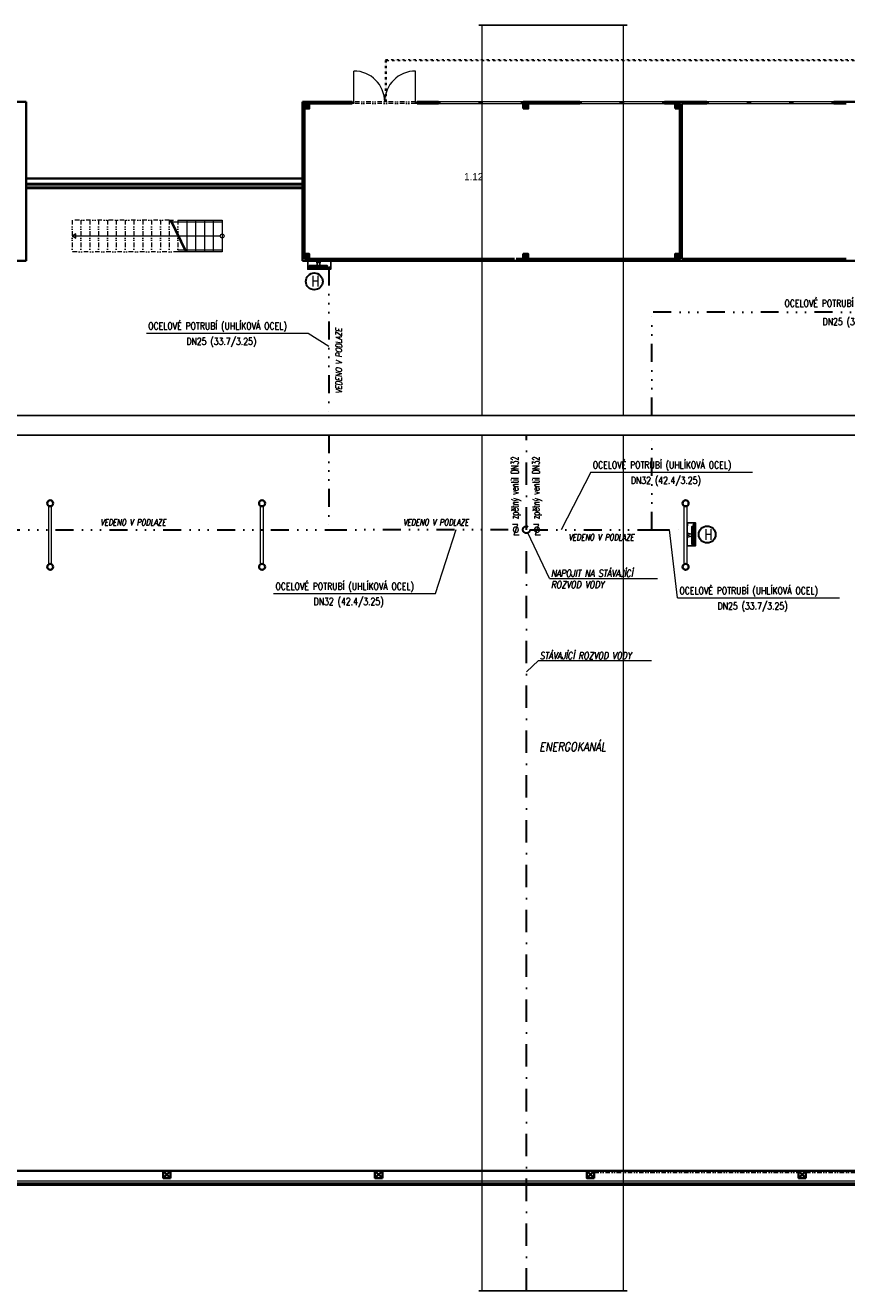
# Model space of a CAD drawing. Header units: millimetres. Extents: x -485339 to 286898, y -1189934 to 1602269.
# Tile 217 of 230: x -237748 to -214480, y 1464160 to 1500015. Entities that reach past the tile are written whole.
import ezdxf
from ezdxf.enums import TextEntityAlignment as Align

# ---------------------------------------------------------------- set-up
doc = ezdxf.new("R2010")
doc.units = ezdxf.units.MM
doc.header["$LTSCALE"] = 10
for name, pattern in [('DASHED', [19.05, 12.7, -6.35]), ('DIVIDE5', [38.1, 12.7, -6.35, 0, -6.35, 0, -6.35, 0, -6.35]), ('DĚLICÍ2', [15.875, 6.35, -3.175, 0, -3.175, 0, -3.175]), ('ČERCHOVANÁ', [25.4, 12.7, -6.35, 0, -6.35])]:
    doc.linetypes.add(name, pattern=pattern)
for name, color, linetype, lineweight in [('A_popis', 250, 'Continuous', 18), ('KÓTY_L', 7, 'Continuous', 15), ('N_čáry_obrys', 10, 'Continuous', 35), ('N_čáry_obv.plášt', 212, 'Continuous', 18), ('N_čáry_obv.plášt_obrys', 212, 'Continuous', 35), ('POPISY_L', 7, 'Continuous', 15), ('St__otvory_dveře', 40, 'Continuous', 18), ('St_otvory_okna', 40, 'Continuous', 18), ('St_plocha_místnosti', 250, 'Continuous', 18), ('St_sloupy_konstrukce haly', 5, 'Continuous', 35), ('St_sloupy_opláštění_půdorys', 25, 'Continuous', 35), ('St_čáry_nad', 250, 'DĚLICÍ2', 18), ('St_čáry_obrys', 5, 'Continuous', 35), ('St_čáry_plné', 250, 'Continuous', 18), ('Z-hasil', 160, 'Continuous', 25), ('Z-p_pv', 5, 'DIVIDE5', 30), ('ZTI-Popis1', 3, 'Continuous', 25)]:
    doc.layers.add(name, color=color, linetype=linetype, lineweight=lineweight)
doc.layers.add('CKSLABA', color=7, linetype='Continuous')
doc.layers.add('Z-p_sv-popis', color=7, linetype='Continuous')
doc.styles.add('Andy', font='arial.ttf')
doc.styles.add('ROMANS', font='romans.shx', dxfattribs={"width": 0.8})
doc.styles.add('SIMPLEX', font='simplex.shx', dxfattribs={"width": 0.8})
doc.styles.get("Standard").update_dxf_attribs({"font": 'simplex.shx', "width": 0.8})
doc.linetypes.add('IZOLACE', pattern='A,0.0001,-0.1,[134,ltypeshp.shx,S=0.1,R=0,X=-0.1,Y=0],-0.2,[134,ltypeshp.shx,S=0.1,R=180,X=0.1,Y=0],-0.1', length=0.4001)
doc.linetypes.add('PRERUSENI', pattern='A,60,[100,CADKON.SHX,S=2.5,R=0,X=0,Y=0],-10', length=70)
doc.linetypes.add('ZIGZAG', pattern='A,0.00254,-5.08,[131,ltypeshp.shx,S=5.08,R=0,X=-5.08,Y=0],-10.16,[131,ltypeshp.shx,S=5.08,R=180,X=5.08,Y=0],-5.08', length=20.32254)

# ---------------------------------------------------------------- blocks, each defined once
blk = doc.blocks.new('*U9182', base_point=(16306, 13095))
at = {"color": 0, "linetype": 'ByBlock', "lineweight": -2}
for p, q in [((16412, 13321), (16964, 13321)), ((16412, 13295), (16964, 13295)), ((16412, 13269), (16964, 13269)), ((16648, 13244), (16620, 13095)), ((16710, 13244), (16738, 13095))]:
    blk.add_line(p, q, dxfattribs=at)
at = {"color": 0, "linetype": 'DASHED', "lineweight": -2}
blk.add_line((16679, 13357), (16679, 13095), dxfattribs=at)
at = {"color": 0, "linetype": 'ByBlock', "lineweight": -2}
for points in [[(16306, 13095), (17006, 13095), (17006, 13357), (16306, 13357)], [(16325, 13095), (16393, 13095), (16393, 13112), (16325, 13112)]]:
    blk.add_lwpolyline(points, close=True, dxfattribs=at)
for points in [[(16412, 13346), (16965, 13346)], [(16965, 13244), (16412, 13244)]]:
    blk.add_lwpolyline(points, dxfattribs=at)
blk.add_circle((16361, 13307), 20.7, dxfattribs=at)
for centre, start, end in [((16428, 13335), 143.001, 224.0286), ((16428, 13308), 136.8763, 222.7813), ((16428, 13282), 136.7575, 222.1019), ((16428, 13256), 137.1142, 218.045), ((16950, 13335), 315.9714, 36.999), ((16950, 13308), 317.2187, 43.1237), ((16950, 13282), 317.8981, 43.2425), ((16950, 13256), 321.955, 42.8858)]:
    blk.add_arc(centre, 19.3, start, end, dxfattribs=at)

msp = doc.modelspace()

# ---------------------------------------------------------------- linework, layer by layer
at = {"layer": 'A_popis', "color": 7, "linetype": 'ByBlock', "lineweight": 15}
for p, q in [((-223797.5, 1485873.5), (-223947.5, 1485873.5)), ((-223852.8, 1485723.5), (-223797.5, 1485873.5)), ((-223197.5, 1485873), (-223347.5, 1485873)), ((-223252.8, 1485723), (-223197.5, 1485873)), ((-223852.8, 1485723.5), (-223908, 1485573.5)), ((-223908, 1485573.5), (-223758, 1485573.5)), ((-223252.8, 1485723), (-223308, 1485573)), ((-223308, 1485573), (-223158, 1485573))]:
    msp.add_line(p, q, dxfattribs=at)
at = {"layer": 'A_popis', "color": 7, "linetype": 'ByBlock', "lineweight": 15, "extrusion": (0, 0, -1)}
for centre in [(-223852.8, 1485723.5), (-223252.8, 1485723)]:
    msp.add_ellipse(centre, major_axis=(53, -53), ratio=1, start_param=2.3561945, end_param=8.6393798, dxfattribs=at)
at = {"layer": 'CKSLABA', "color": 3, "linetype": 'PRERUSENI'}
for p, q in [((-220702.8, 1500015), (-224902.8, 1500015)), ((-220702.8, 1464160.1), (-224902.8, 1464160.1))]:
    msp.add_line(p, q, dxfattribs=at)
at = {"layer": 'CKSLABA', "color": 3, "linetype": 'PRERUSENI', "ltscale": 5}
for p, q in [((-170544.2, 1488957.2), (-281412.7, 1488957.2)), ((-170544.2, 1488402.6), (-281412.7, 1488402.6))]:
    msp.add_line(p, q, dxfattribs=at)
at = {"layer": 'KÓTY_L', "color": 5, "linetype": 'ČERCHOVANÁ', "lineweight": 30, "ltscale": 5}
for p, q in [((-223552.8, 1485723.5), (-223552.8, 1488402.6)), ((-223552.8, 1464160.1), (-223552.8, 1485723.5))]:
    msp.add_line(p, q, dxfattribs=at)
at = {"layer": 'KÓTY_L', "color": 0, "linetype": 'ByBlock', "lineweight": 15}
for p, q in [((-222896.5, 1484344.9), (-223508, 1485634.1)), ((-222896.5, 1484344.9), (-219841, 1484344.9)), ((-223214, 1482014.7), (-223549.7, 1481696.4, 12)), ((-223214, 1482014.7), (-220007.6, 1482014.7))]:
    msp.add_line(p, q, dxfattribs=at)
at = {"layer": 'N_čáry_obrys', "color": 250, "ltscale": 2}
msp.add_lwpolyline([(-206462.7, 1467160.1), (-276112.7, 1467160.1)], dxfattribs=at)
at = {"layer": 'N_čáry_obv.plášt', "color": 250, "linetype": 'IZOLACE', "ltscale": 10}
msp.add_line((-206412.7, 1467210.1), (-276462.7, 1467210.1), dxfattribs=at)
at = {"layer": 'N_čáry_obv.plášt', "color": 250, "linetype": 'ZIGZAG'}
msp.add_lwpolyline([(-237722.7, 1495465), (-229892.7, 1495465)], dxfattribs=at)
at = {"layer": 'N_čáry_obv.plášt_obrys', "color": 250}
for points in [[(-237722.7, 1495525), (-229892.7, 1495525)], [(-237722.7, 1495405), (-229892.7, 1495405)]]:
    msp.add_lwpolyline(points, dxfattribs=at)
at = {"layer": 'POPISY_L', "color": 0, "lineweight": 15}
for p, q in [((-224802.8, 1488957.2), (-224802.8, 1500015)), ((-220802.8, 1488957.2), (-220802.8, 1500015)), ((-234317.1, 1491288.1), (-229735.8, 1491288.1)), ((-229735.8, 1491288.1), (-229146.3, 1490921.6)), ((-224802.8, 1464160.1), (-224802.8, 1488402.6)), ((-220802.8, 1464160.1), (-220802.8, 1488402.6)), ((-221724.5, 1487349), (-222569.4, 1485723.2)), ((-221724.5, 1487349), (-217143.3, 1487349)), ((-226131.4, 1483913.3), (-225541.8, 1485724.4)), ((-219268.7, 1483789), (-219502.7, 1485723.5)), ((-230712.6, 1483913.3), (-226131.4, 1483913.3)), ((-219268.7, 1483789), (-214687.4, 1483789))]:
    msp.add_line(p, q, dxfattribs=at)
at = {"layer": 'St__otvory_dveře', "color": 250, "ltscale": 2}
for points in [[(-228442.7, 1497845), (-228442.7, 1498720)], [(-226692.7, 1497845), (-226692.7, 1498720)]]:
    msp.add_lwpolyline(points, dxfattribs=at)
for points in [[(-228492.7, 1497845), (-228442.7, 1497845), (-228442.7, 1497795), (-228492.7, 1497795)], [(-226692.7, 1497845), (-226642.7, 1497845), (-226642.7, 1497795), (-226692.7, 1497795)]]:
    msp.add_lwpolyline(points, close=True, dxfattribs=at)
at = {"layer": 'St__otvory_dveře', "color": 250, "linetype": 'DĚLICÍ2', "ltscale": 2}
for points in [[(-226692.7, 1497845), (-228442.7, 1497845)], [(-226692.7, 1497795), (-228442.7, 1497795)]]:
    msp.add_lwpolyline(points, dxfattribs=at)
at = {"layer": 'St__otvory_dveře', "color": 250, "ltscale": 2}
for centre, start, end in [((-228442.7, 1497845), 0, 90), ((-226692.7, 1497845), 90, 180)]:
    msp.add_arc(centre, 875, start, end, dxfattribs=at)
at = {"layer": 'St_otvory_okna', "color": 250, "ltscale": 2}
for points in [[(-226042.7, 1497795), (-224842.7, 1497795), (-224842.7, 1497845), (-226042.7, 1497845)], [(-226042.7, 1497795), (-225992.7, 1497795), (-225992.7, 1497845), (-226042.7, 1497845)], [(-224842.7, 1497795), (-224892.7, 1497795), (-224892.7, 1497845), (-224842.7, 1497845)], [(-224842.7, 1497795), (-223642.7, 1497795), (-223642.7, 1497845), (-224842.7, 1497845)], [(-224842.7, 1497795), (-224792.7, 1497795), (-224792.7, 1497845), (-224842.7, 1497845)], [(-223642.7, 1497795), (-223692.7, 1497795), (-223692.7, 1497845), (-223642.7, 1497845)], [(-222042.7, 1497795), (-220842.7, 1497795), (-220842.7, 1497845), (-222042.7, 1497845)], [(-222042.7, 1497795), (-221992.7, 1497795), (-221992.7, 1497845), (-222042.7, 1497845)], [(-220842.7, 1497795), (-220892.7, 1497795), (-220892.7, 1497845), (-220842.7, 1497845)], [(-220842.7, 1497795), (-219642.7, 1497795), (-219642.7, 1497845), (-220842.7, 1497845)], [(-220842.7, 1497795), (-220792.7, 1497795), (-220792.7, 1497845), (-220842.7, 1497845)], [(-219642.7, 1497795), (-219692.7, 1497795), (-219692.7, 1497845), (-219642.7, 1497845)], [(-218442.7, 1497795), (-217242.7, 1497795), (-217242.7, 1497845), (-218442.7, 1497845)], [(-218442.7, 1497795), (-218392.7, 1497795), (-218392.7, 1497845), (-218442.7, 1497845)], [(-217242.7, 1497795), (-217292.7, 1497795), (-217292.7, 1497845), (-217242.7, 1497845)], [(-217242.7, 1497795), (-216042.7, 1497795), (-216042.7, 1497845), (-217242.7, 1497845)], [(-217242.7, 1497795), (-217192.7, 1497795), (-217192.7, 1497845), (-217242.7, 1497845)], [(-216042.7, 1497795), (-216092.7, 1497795), (-216092.7, 1497845), (-216042.7, 1497845)], [(-216042.7, 1497795), (-214842.7, 1497795), (-214842.7, 1497845), (-216042.7, 1497845)], [(-216042.7, 1497795), (-215992.7, 1497795), (-215992.7, 1497845), (-216042.7, 1497845)], [(-214842.7, 1497795), (-214892.7, 1497795), (-214892.7, 1497845), (-214842.7, 1497845)]]:
    msp.add_lwpolyline(points, close=True, dxfattribs=at)
at = {"layer": 'St_sloupy_konstrukce haly', "color": 250, "lineweight": 18, "ltscale": 2}
for points in [[(-237082.7, 1484745.1), (-237082.7, 1486395.1)], [(-237002.7, 1484745.1), (-237002.7, 1486395.1)], [(-231082.7, 1484745.1), (-231082.7, 1486395.1)], [(-231002.7, 1484745.1), (-231002.7, 1486395.1)], [(-219082.7, 1484745.1), (-219082.7, 1486395.1)], [(-219002.7, 1484745.1), (-219002.7, 1486395.1)]]:
    msp.add_lwpolyline(points, dxfattribs=at)
at = {"layer": 'St_sloupy_konstrukce haly', "color": 250, "ltscale": 2}
msp.add_lwpolyline([(-276112.7, 1467560.1), (-206362.7, 1467560.1)], dxfattribs=at)
for centre in [(-237042.7, 1486470.1), (-231042.7, 1486470.1), (-219042.7, 1486470.1), (-237042.7, 1484670.1), (-231042.7, 1484670.1), (-219042.7, 1484670.1)]:
    msp.add_circle(centre, 85, dxfattribs=at)
at = {"layer": 'St_sloupy_opláštění_půdorys', "color": 250, "ltscale": 2}
for points in [[(-229842.7, 1497655), (-229702.7, 1497655), (-229702.7, 1497795), (-229842.7, 1497795)], [(-223642.7, 1497655), (-223502.7, 1497655), (-223502.7, 1497795), (-223642.7, 1497795)], [(-219342.7, 1497655), (-219202.7, 1497655), (-219202.7, 1497795), (-219342.7, 1497795)], [(-229842.7, 1493395), (-229702.7, 1493395), (-229702.7, 1493535), (-229842.7, 1493535)], [(-223642.7, 1493395), (-223502.7, 1493395), (-223502.7, 1493535), (-223642.7, 1493535)], [(-219342.7, 1493395), (-219202.7, 1493395), (-219202.7, 1493535), (-219342.7, 1493535)], [(-233632.7, 1467350.1), (-233632.7, 1467560.1), (-233842.7, 1467560.1), (-233842.7, 1467350.1)], [(-227632.7, 1467350.1), (-227632.7, 1467560.1), (-227842.7, 1467560.1), (-227842.7, 1467350.1)], [(-221632.7, 1467350.1), (-221632.7, 1467560.1), (-221842.7, 1467560.1), (-221842.7, 1467350.1)], [(-215632.7, 1467350.1), (-215632.7, 1467560.1), (-215842.7, 1467560.1), (-215842.7, 1467350.1)]]:
    msp.add_lwpolyline(points, close=True, dxfattribs=at)
for points in [[(-229842.7, 1497795), (-229702.7, 1497655)], [(-229702.7, 1497795), (-229842.7, 1497655)], [(-223642.7, 1497795), (-223502.7, 1497655)], [(-223502.7, 1497795), (-223642.7, 1497655)], [(-219342.7, 1497795), (-219202.7, 1497655)], [(-219202.7, 1497795), (-219342.7, 1497655)], [(-229842.7, 1493535), (-229702.7, 1493395)], [(-229702.7, 1493535), (-229842.7, 1493395)], [(-223642.7, 1493535), (-223502.7, 1493395)], [(-223502.7, 1493535), (-223642.7, 1493395)], [(-219342.7, 1493535), (-219202.7, 1493395)], [(-219202.7, 1493535), (-219342.7, 1493395)], [(-233842.7, 1467350.1), (-233632.7, 1467560.1)], [(-233842.7, 1467560.1), (-233632.7, 1467350.1)], [(-227842.7, 1467350.1), (-227632.7, 1467560.1)], [(-227842.7, 1467560.1), (-227632.7, 1467350.1)], [(-221842.7, 1467350.1), (-221632.7, 1467560.1)], [(-221842.7, 1467560.1), (-221632.7, 1467350.1)], [(-215842.7, 1467350.1), (-215632.7, 1467560.1)], [(-215842.7, 1467560.1), (-215632.7, 1467350.1)]]:
    msp.add_lwpolyline(points, dxfattribs=at)
at = {"layer": 'St_čáry_nad', "color": 250}
for points in [[(-227542.7, 1497845), (-227542.7, 1499045), (-208192.7, 1499045), (-207292.7, 1499045), (-207292.7, 1494645)], [(-227512.7, 1497845), (-227512.7, 1499015), (-208192.7, 1499015), (-207322.7, 1499015), (-207322.7, 1494615)]]:
    msp.add_lwpolyline(points, dxfattribs=at)
at = {"layer": 'St_čáry_nad', "color": 250, "ltscale": 2}
for points in [[(-233672.7, 1494495), (-236422.7, 1494495)], [(-236417.5, 1494495), (-236417.5, 1493595)], [(-236172.7, 1494495), (-236172.7, 1493595)], [(-235922.7, 1494495), (-235922.7, 1493595)], [(-235672.7, 1494495), (-235672.7, 1493595)], [(-235422.7, 1494495), (-235422.7, 1493595)], [(-235172.7, 1494495), (-235172.7, 1493595)], [(-234922.7, 1494495), (-234922.7, 1493595)], [(-234672.7, 1494495), (-234672.7, 1493595)], [(-234422.7, 1494495), (-234422.7, 1493595)], [(-234172.7, 1494495), (-234172.7, 1493595)], [(-233922.7, 1494495), (-233922.7, 1493595)], [(-233672.7, 1494495), (-233672.7, 1493595)], [(-233672.7, 1494495), (-233422.7, 1494495), (-233422.7, 1493595)], [(-233422.7, 1493595), (-236422.7, 1493595)], [(-221632.7, 1467505.1), (-215842.7, 1467505.1)], [(-215632.7, 1467505.1), (-209842.7, 1467505.1)]]:
    msp.add_lwpolyline(points, dxfattribs=at)
at = {"layer": 'St_čáry_obrys', "color": 250}
for p, q in [((-237723.1, 1495670.4), (-229892.7, 1495670.4)), ((-237722.7, 1493345), (-237723.1, 1495670.4)), ((-229892.7, 1495670.4), (-229892.7, 1493345)), ((-258822.7, 1493345), (-237722.7, 1493345)), ((-229892.7, 1493345), (-208192.7, 1493345))]:
    msp.add_line(p, q, dxfattribs=at)
at = {"layer": 'St_čáry_obrys', "color": 250, "ltscale": 2}
for points in [[(-258822.7, 1497845), (-237722.7, 1497845)], [(-237722.7, 1497845), (-237722.7, 1493345)], [(-238672.7, 1493345), (-237722.7, 1493345)]]:
    msp.add_lwpolyline(points, dxfattribs=at)
at = {"layer": 'St_čáry_obrys', "color": 250}
for points in [[(-229892.7, 1497845), (-229713.8, 1497845), (-228492.7, 1497845)], [(-229892.7, 1493345), (-229892.7, 1497845)], [(-229842.7, 1497795), (-229713.8, 1497795), (-228492.7, 1497795)], [(-229842.7, 1493395), (-229842.7, 1497795)], [(-228492.7, 1497795), (-228492.7, 1497845)], [(-226642.7, 1497795), (-226642.7, 1497845)], [(-226042.7, 1497845), (-226642.7, 1497845)], [(-226642.7, 1497795), (-226042.7, 1497795)], [(-226042.7, 1497795), (-226042.7, 1497845)], [(-223642.7, 1497845), (-222042.7, 1497845)], [(-223642.7, 1497795), (-223642.7, 1497845)], [(-222042.7, 1497795), (-223642.7, 1497795)], [(-222042.7, 1497795), (-222042.7, 1497845)], [(-219642.7, 1497795), (-219642.7, 1497845)], [(-219642.7, 1497845), (-218442.7, 1497845)], [(-219642.7, 1497795), (-219202.7, 1497795)], [(-219202.7, 1497795), (-219202.7, 1493395)], [(-219152.7, 1497795), (-219152.7, 1493395)], [(-219152.7, 1497795), (-218442.7, 1497795)], [(-218442.7, 1497795), (-218442.7, 1497845)], [(-214842.7, 1497795), (-214842.7, 1497845)], [(-214842.7, 1497845), (-214242.7, 1497845)], [(-214842.7, 1497795), (-214492.7, 1497795)], [(-229842.7, 1493395), (-223892.7, 1493395)], [(-223842.7, 1493395), (-219202.7, 1493395)], [(-219152.7, 1493395), (-214492.7, 1493395)], [(-229892.7, 1493345), (-208192.7, 1493345)]]:
    msp.add_lwpolyline(points, dxfattribs=at)
at = {"layer": 'St_čáry_plné', "color": 250, "ltscale": 2}
for points in [[(-233672.7, 1494445), (-232172.7, 1494445)], [(-233206.1, 1493595), (-233641.4, 1494495)], [(-233172.7, 1493595), (-233608.1, 1494495)], [(-233422.7, 1494495), (-233172.7, 1494495), (-233172.7, 1493595), (-233422.7, 1493595)], [(-233172.7, 1494495), (-232922.7, 1494495), (-232922.7, 1493595), (-233172.7, 1493595)], [(-232922.7, 1494495), (-232672.7, 1494495), (-232672.7, 1493595), (-232922.7, 1493595)], [(-232672.7, 1494495), (-232422.7, 1494495), (-232422.7, 1493595), (-232672.7, 1493595)], [(-232422.7, 1494495), (-232172.7, 1494495), (-232172.7, 1493595), (-232672.7, 1493595)], [(-232227.3, 1494045), (-236422.7, 1494045)], [(-232172.7, 1493645), (-233422.7, 1493645)], [(-206362.7, 1467260.1), (-276112.7, 1467260.1)]]:
    msp.add_lwpolyline(points, dxfattribs=at)
msp.add_lwpolyline([(-236422.7, 1494045), (-236321.3, 1493986.5), (-236321.3, 1494103.6)], close=True, dxfattribs=at)
msp.add_circle((-232172.7, 1494045), 54.6, dxfattribs=at)
at = {"layer": 'Z-p_pv', "ltscale": 4}
for p, q in [((-229146.3, 1493148.2), (-229146.3, 1488957.2)), ((-220002.7, 1488957.2), (-220002.7, 1491891.5)), ((-199639.4, 1491891.5), (-220002.7, 1491891.5)), ((-229146.3, 1488402.6), (-229146.3, 1485723.5)), ((-220002.7, 1485723.5), (-220002.7, 1488402.6))]:
    msp.add_line(p, q, dxfattribs=at)
for points in [[(-249082.7, 1485723.5), (-229146.3, 1485723.5)], [(-229146.3, 1485723.5), (-223652.7, 1485726.1)], [(-223452.8, 1485723), (-220002.7, 1485723.5)], [(-220002.7, 1485723.5), (-219002.7, 1485723.5)]]:
    msp.add_lwpolyline(points, dxfattribs=at)
msp.add_circle((-223552.8, 1485723.5), 100, dxfattribs=at)
at = {"layer": 'ZTI-Popis1', "color": 1, "lineweight": 30}
for centre in [(-229561.4, 1492758.6), (-218430.3, 1485585.2)]:
    msp.add_circle(centre, 238.3, dxfattribs=at)

# ---------------------------------------------------------------- block references
at = {"layer": 'Z-hasil', "color": 4, "xscale": 0.9285714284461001, "yscale": 0.9285714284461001, "zscale": 0.9285714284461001}
for p, rotation in [((-229095, 1493345), 180), ((-219002.7, 1485916.7), 270)]:
    msp.add_blockref('*U9182', p, dxfattribs=dict(at, rotation=rotation))

# ---------------------------------------------------------------- texts
at = {"layer": 'A_popis', "color": 7, "linetype": 'ByBlock', "lineweight": 15, "style": 'ROMANS', "width": 0.7}
for p in [(-223781, 1486018.3), (-223181, 1486017.9)]:
    msp.add_text('zpětný ventil DN32', height=200, rotation=90, dxfattribs=at).set_placement(p)
at = {"layer": 'POPISY_L', "color": 0, "lineweight": 15, "style": 'SIMPLEX', "oblique": 10, "width": 0.8}
msp.add_text('VEDENO V PODLAZE', height=175, rotation=90, dxfattribs=at).set_placement((-228778.8, 1489582.7))
for s, height, p in [('VEDENO V PODLAZE', 175, (-235620.5, 1485842.1)), ('VEDENO V PODLAZE', 175, (-227043.9, 1485846.1)), ('VEDENO V PODLAZE', 175, (-222358.7, 1485418.2)), ('NAPOJIT NA STÁVAJÍCÍ ', 200, (-222856.6, 1484383.9, 16.2)), ('ROZVOD VODY', 200, (-222856.6, 1484065.7, 16.2)), ('STÁVAJÍCÍ ROZVOD VODY', 200, (-223174, 1482053.7, 16.2)), ('ENERGOKANÁL', 250, (-223185, 1479446.3))]:
    msp.add_text(s, height=height, dxfattribs=at).set_placement(p)
at = {"layer": 'St_plocha_místnosti', "color": 250, "ltscale": 2, "style": 'Andy'}
msp.add_text('1.12', height=200, dxfattribs=at).set_placement((-225317, 1495627))
at = {"layer": 'Z-p_sv-popis', "width": 0.8}
for s, p in [('OCELOVÉ POTRUBÍ (UHLÍKOVÁ OCEL)', (-216241.9, 1492140.7)), ('OCELOVÉ POTRUBÍ (UHLÍKOVÁ OCEL)', (-234265.5, 1491492.9)), ('DN25 (33.7/3.25)', (-215161.5, 1491619.4)), ('DN25 (33.7/3.25)', (-233185.1, 1491063.7)), ('OCELOVÉ POTRUBÍ (UHLÍKOVÁ OCEL)', (-221672.9, 1487553.8)), ('DN32 (42.4/3.25)', (-220592.5, 1487124.6)), ('OCELOVÉ POTRUBÍ (UHLÍKOVÁ OCEL)', (-230661, 1484118.2)), ('OCELOVÉ POTRUBÍ (UHLÍKOVÁ OCEL)', (-219217.1, 1483993.8)), ('DN32 (42.4/3.25)', (-229580.6, 1483688.9)), ('DN25 (33.7/3.25)', (-218136.7, 1483564.6))]:
    msp.add_text(s, height=200, dxfattribs=at).set_placement(p, align=Align.MIDDLE_LEFT)
at = {"layer": 'ZTI-Popis1', "color": 1, "lineweight": 30, "width": 0.8}
for p in [(-229643.5, 1492613.7), (-218512.4, 1485440.3)]:
    msp.add_text('H', height=300, dxfattribs=at).set_placement(p)

doc.saveas('drawing.dxf')
